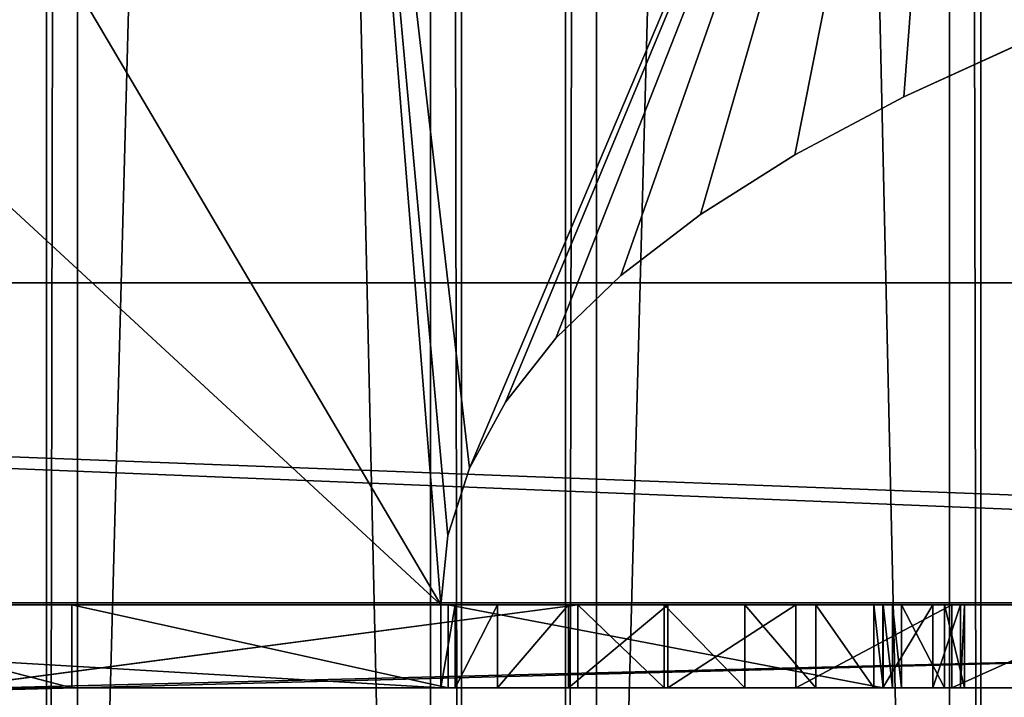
# Model space of a CAD drawing. Extents: x -1687 to 817, y -668 to 832.
# Tile 84 of 182: x -407 to -313, y -438 to -373. Entities that reach past the tile are written whole.
import ezdxf

# ---------------------------------------------------------------- set-up
doc = ezdxf.new("R2010")
doc.units = 0
doc.header["$LTSCALE"] = 25.4
doc.layers.get('0').update_dxf_attribs({"color": 13, "linetype": 'CONTINUOUS'})
doc.layers.add('STEEL', color=54, linetype='CONTINUOUS')
doc.layers.add('WOOD', color=253, linetype='CONTINUOUS')

# ---------------------------------------------------------------- blocks, each defined once
blk = doc.blocks.new('TWA001_00_01_01')
at = {"color": 0}
for p, q in [((-375.38, 710.174), (-695.38, 710.174)), ((-375.38, 710.174), (-695.38, 710.174)), ((-699.626, 591.18), (-639.176, 584.469)), ((-639.176, 584.469), (-699.626, 591.18, 8)), ((-639.176, 584.469), (-699.626, 591.18, 8)), ((-699.626, 591.18), (-639.176, 584.469)), ((-639.176, 584.469), (-639.176, 584.469, 8)), ((-639.176, 584.469), (-639.176, 584.469, 8)), ((-639.176, 584.469), (-630.853, 582.673, 8)), ((-639.176, 584.469), (-630.853, 582.673, 8)), ((-639.176, 584.469), (-630.853, 582.673)), ((-639.176, 584.469), (-630.853, 582.673)), ((-630.853, 582.673), (-630.853, 582.673, 8)), ((-630.853, 582.673), (-630.853, 582.673, 8)), ((-630.853, 582.673), (-623.099, 579.156, 8)), ((-630.853, 582.673), (-623.099, 579.156, 8)), ((-630.853, 582.673), (-623.099, 579.156)), ((-630.853, 582.673), (-623.099, 579.156)), ((-623.099, 579.156), (-623.099, 579.156, 8)), ((-623.099, 579.156), (-623.099, 579.156, 8)), ((-623.099, 579.156), (-616.265, 574.078, 8)), ((-623.099, 579.156), (-616.265, 574.078, 8)), ((-623.099, 579.156), (-616.265, 574.078)), ((-623.099, 579.156), (-616.265, 574.078)), ((-616.265, 574.078), (-616.265, 574.078, 8)), ((-616.265, 574.078), (-616.265, 574.078, 8)), ((-616.265, 574.078), (-610.661, 567.668, 8)), ((-616.265, 574.078), (-610.661, 567.668, 8)), ((-616.265, 574.078), (-610.661, 567.668)), ((-616.265, 574.078), (-610.661, 567.668)), ((-610.661, 567.668), (-610.661, 567.668, 8)), ((-610.661, 567.668), (-610.661, 567.668, 8)), ((-610.661, 567.668), (-609.758, 566.36, 8)), ((-610.661, 567.668), (-609.758, 566.36, 8)), ((-610.661, 567.668), (-609.758, 566.36)), ((-610.661, 567.668), (-609.758, 566.36)), ((-609.758, 566.36), (-609.758, 566.36, 8)), ((-609.758, 566.36), (-609.758, 566.36, 8)), ((-609.758, 566.36), (-608.876, 565.038, 8)), ((-609.758, 566.36), (-608.876, 565.038, 8)), ((-609.758, 566.36), (-608.876, 565.038)), ((-609.758, 566.36), (-608.876, 565.038)), ((-608.876, 565.038), (-608.876, 565.038, 8)), ((-608.876, 565.038), (-608.876, 565.038, 8)), ((-608.876, 565.038), (-608.015, 563.702, 8)), ((-608.876, 565.038), (-608.015, 563.702, 8)), ((-608.876, 565.038), (-608.015, 563.702)), ((-608.876, 565.038), (-608.015, 563.702)), ((-608.015, 563.702), (-608.015, 563.702, 8)), ((-608.015, 563.702), (-608.015, 563.702, 8)), ((-608.015, 563.702), (-603.871, 554.992, 8)), ((-608.015, 563.702), (-603.871, 554.992, 8)), ((-608.015, 563.702), (-603.871, 554.992)), ((-608.015, 563.702), (-603.871, 554.992)), ((-603.871, 554.992), (-603.871, 554.992, 8)), ((-603.871, 554.992), (-603.871, 554.992, 8)), ((-603.871, 554.992), (-601.933, 545.543, 8)), ((-603.871, 554.992), (-601.933, 545.543, 8)), ((-603.871, 554.992), (-601.933, 545.543)), ((-603.871, 554.992), (-601.933, 545.543)), ((-601.933, 545.543), (-602.313, 535.905, 8)), ((-601.933, 545.543), (-602.313, 535.905, 8)), ((-601.933, 545.543), (-602.313, 535.905)), ((-601.933, 545.543), (-602.313, 535.905)), ((-601.933, 545.543), (-601.933, 545.543, 8)), ((-601.933, 545.543), (-601.933, 545.543, 8)), ((-602.313, 535.905), (-604.989, 526.638, 8)), ((-602.313, 535.905), (-604.989, 526.638, 8)), ((-602.313, 535.905), (-604.989, 526.638)), ((-602.313, 535.905), (-604.989, 526.638)), ((-602.313, 535.905), (-602.313, 535.905, 8)), ((-602.313, 535.905), (-602.313, 535.905, 8)), ((-604.989, 526.638), (-609.806, 518.281, 8)), ((-604.989, 526.638), (-609.806, 518.281, 8)), ((-604.989, 526.638), (-609.806, 518.281)), ((-604.989, 526.638), (-609.806, 518.281)), ((-604.989, 526.638), (-604.989, 526.638, 8)), ((-604.989, 526.638), (-604.989, 526.638, 8)), ((-609.806, 518.281), (-651.659, 458.206)), ((-651.659, 458.206), (-609.806, 518.281, 8)), ((-651.659, 458.206), (-609.806, 518.281, 8)), ((-609.806, 518.281), (-651.659, 458.206)), ((-609.806, 518.281), (-609.806, 518.281, 8)), ((-609.806, 518.281), (-609.806, 518.281, 8)), ((-651.659, 458.206), (-687.932, 396.97)), ((-687.932, 396.97), (-651.659, 458.206, 8)), ((-687.932, 396.97), (-651.659, 458.206, 8)), ((-651.659, 458.206), (-687.932, 396.97)), ((-651.659, 458.206), (-651.659, 458.206, 8)), ((-651.659, 458.206), (-651.659, 458.206, 8)), ((-687.932, 396.97), (-718.625, 334.574)), ((-718.625, 334.574), (-687.932, 396.97, 8)), ((-718.625, 334.574), (-687.932, 396.97, 8)), ((-687.932, 396.97), (-718.625, 334.574)), ((-687.932, 396.97), (-687.932, 396.97, 8)), ((-687.932, 396.97), (-687.932, 396.97, 8)), ((-603.161, 291.47), (-585.388, 336.628)), ((-585.388, 336.628), (-603.161, 291.47, 8)), ((-585.388, 336.628), (-603.161, 291.47, 8)), ((-603.161, 291.47), (-585.388, 336.628)), ((-618.2, 245.58), (-603.161, 291.47)), ((-603.161, 291.47), (-618.2, 245.58, 8)), ((-603.161, 291.47), (-618.2, 245.58, 8)), ((-618.2, 245.58), (-603.161, 291.47)), ((-603.161, 291.47), (-603.161, 291.47, 8)), ((-603.161, 291.47), (-603.161, 291.47, 8)), ((-630.505, 198.96), (-618.2, 245.58)), ((-618.2, 245.58), (-630.505, 198.96, 8)), ((-618.2, 245.58), (-630.505, 198.96, 8)), ((-630.505, 198.96), (-618.2, 245.58)), ((-618.2, 245.58), (-618.2, 245.58, 8)), ((-618.2, 245.58), (-618.2, 245.58, 8)), ((-640.075, 151.61), (-630.505, 198.96)), ((-630.505, 198.96), (-640.075, 151.61, 8)), ((-630.505, 198.96), (-640.075, 151.61, 8)), ((-640.075, 151.61), (-630.505, 198.96)), ((-630.505, 198.96), (-630.505, 198.96, 8)), ((-630.505, 198.96), (-630.505, 198.96, 8)), ((-646.911, 103.528), (-640.075, 151.61)), ((-640.075, 151.61), (-646.911, 103.528, 8)), ((-640.075, 151.61), (-646.911, 103.528, 8)), ((-646.911, 103.528), (-640.075, 151.61)), ((-640.075, 151.61), (-640.075, 151.61, 8)), ((-640.075, 151.61), (-640.075, 151.61, 8)), ((-651.013, 54.716), (-646.911, 103.528)), ((-646.911, 103.528), (-651.013, 54.716, 8)), ((-646.911, 103.528), (-651.013, 54.716, 8)), ((-651.013, 54.716), (-646.911, 103.528)), ((-646.911, 103.528), (-646.911, 103.528, 8)), ((-646.911, 103.528), (-646.911, 103.528, 8)), ((-652.38, 5.174), (-651.013, 54.716)), ((-651.013, 54.716), (-652.38, 5.174, 8)), ((-651.013, 54.716), (-652.38, 5.174, 8)), ((-652.38, 5.174), (-651.013, 54.716)), ((-651.013, 54.716), (-651.013, 54.716, 8)), ((-651.013, 54.716), (-651.013, 54.716, 8)), ((-788.38, 5.174), (-652.38, 5.174)), ((-788.38, 5.174), (-652.38, 5.174)), ((-652.38, 5.174), (-652.38, 5.174, 8)), ((-652.38, 5.174), (-652.38, 5.174, 8))]:
    blk.add_line(p, q, dxfattribs=at)
at = {"color": 252}
mesh = blk.add_polyface(dxfattribs=at)
corners = [(-325.38, 715.174), (-375.38, 710.174), (-375.38, 715.174), (-344.763, 671.591), (-325.38, 710.174), (-302.38, 710.174), (-695.38, 715.174), (-745.38, 710.174), (-745.38, 715.174), (-699.626, 591.18), (-695.38, 710.174), (-639.176, 584.469), (-630.853, 582.673), (-623.099, 579.156), (-616.265, 574.078), (-610.661, 567.668), (-609.758, 566.36), (-608.876, 565.038), (-608.015, 563.702), (-603.871, 554.992), (-601.933, 545.543), (-541.638, 424.753), (-564.88, 381.056), (-585.388, 336.628), (-515.661, 467.72), (-486.95, 509.955), (-455.505, 551.46), (-421.325, 592.235), (-384.411, 632.278), (-785.59, 73.376), (-652.38, 5.174), (-788.38, 5.174), (-777.219, 140.417), (-763.268, 206.297), (-743.737, 271.016), (-718.625, 334.574), (-687.932, 396.97), (-651.659, 458.206), (-651.013, 54.716), (-646.911, 103.528), (-609.806, 518.281), (-640.075, 151.61), (-630.505, 198.96), (-618.2, 245.58), (-603.161, 291.47), (-604.989, 526.638), (-602.313, 535.905), (-1065.38, 715.174), (-1115.38, 710.174), (-1115.38, 715.174), (-1107.18, 675.08), (-1089.63, 666.689), (-1068.18, 658.45), (-1065.38, 710.174), (-1042.829, 650.365), (-1013.579, 642.432), (-980.429, 634.652), (-943.378, 627.024), (-902.428, 619.55), (-857.578, 612.228), (-808.827, 605.059), (-756.177, 598.043), (-1137.893, 705.653), (-1138.38, 710.174), (-1136.43, 701.171), (-1133.993, 696.727), (-1130.58, 692.321), (-1120.83, 683.624)]
mesh.append_faces([[corners[k] for k in face] for face in [(0, 1, 2), (3, 4, 5), (6, 7, 8), (29, 30, 31), (47, 48, 49), (48, 62, 63)]], dxfattribs={"vtx0": -1, "color": 252})
mesh.append_faces([[corners[k] for k in face] for face in [(9, 10, 11), (11, 1, 12), (12, 1, 13), (13, 1, 14), (14, 1, 15), (15, 1, 16), (16, 1, 17), (17, 1, 18), (18, 1, 19), (19, 1, 20), (21, 1, 24), (24, 1, 25), (25, 1, 26), (26, 1, 27), (27, 1, 28), (28, 1, 3), (30, 37, 38), (38, 37, 39), (39, 40, 41), (41, 40, 42), (42, 40, 43), (43, 40, 44), (44, 46, 23), (50, 47, 51), (51, 47, 52), (52, 53, 54), (54, 7, 55), (55, 7, 56), (56, 7, 57), (57, 7, 58), (58, 7, 59), (59, 7, 60), (60, 7, 61), (61, 7, 9), (62, 48, 64), (64, 48, 65), (65, 48, 66), (66, 48, 67), (67, 48, 50)]], dxfattribs={"vtx0": -1, "vtx1": -1, "color": 252})
mesh.append_faces([[corners[k] for k in face] for face in [(1, 0, 3), (7, 6, 9), (20, 1, 21), (48, 47, 50)]], dxfattribs={"vtx0": -1, "vtx1": -1, "vtx2": -1, "color": 252})
mesh.append_faces([[corners[k] for k in face] for face in [(3, 0, 4), (9, 6, 10), (11, 10, 1), (20, 21, 22), (20, 22, 23), (30, 29, 32), (30, 32, 33), (30, 33, 34), (30, 34, 35), (30, 35, 36), (30, 36, 37), (39, 37, 40), (44, 40, 45), (44, 45, 46), (23, 46, 20), (52, 47, 53), (54, 53, 7)]], dxfattribs={"vtx0": -1, "vtx2": -1, "color": 252})
mesh = blk.add_polyface(dxfattribs=at)
corners = [(-695.38, 710.174, 8), (-375.38, 710.174), (-695.38, 710.174), (-375.38, 710.174, 8)]
mesh.append_faces([[corners[k] for k in face] for face in [(0, 1, 2), (1, 0, 3)]], dxfattribs={"vtx0": -1, "color": 252})
mesh = blk.add_polyface(dxfattribs=at)
corners = [(-699.626, 591.18, 8), (-699.626, 591.18), (-639.176, 584.469)]
mesh.append_faces([[corners[k] for k in face] for face in [(0, 1, 2)]], dxfattribs={"color": 252})
mesh = blk.add_polyface(dxfattribs=at)
corners = [(-699.626, 591.18, 8), (-639.176, 584.469), (-639.176, 584.469, 8)]
mesh.append_faces([[corners[k] for k in face] for face in [(0, 1, 2)]], dxfattribs={"color": 252})
mesh = blk.add_polyface(dxfattribs=at)
corners = [(-639.176, 584.469, 8), (-639.176, 584.469), (-630.853, 582.673, 8)]
mesh.append_faces([[corners[k] for k in face] for face in [(0, 1, 2)]], dxfattribs={"color": 252})
mesh = blk.add_polyface(dxfattribs=at)
corners = [(-630.853, 582.673, 8), (-639.176, 584.469), (-630.853, 582.673)]
mesh.append_faces([[corners[k] for k in face] for face in [(0, 1, 2)]], dxfattribs={"color": 252})
mesh = blk.add_polyface(dxfattribs=at)
corners = [(-630.853, 582.673, 8), (-630.853, 582.673), (-623.099, 579.156, 8)]
mesh.append_faces([[corners[k] for k in face] for face in [(0, 1, 2)]], dxfattribs={"color": 252})
mesh = blk.add_polyface(dxfattribs=at)
corners = [(-623.099, 579.156, 8), (-630.853, 582.673), (-623.099, 579.156)]
mesh.append_faces([[corners[k] for k in face] for face in [(0, 1, 2)]], dxfattribs={"color": 252})
mesh = blk.add_polyface(dxfattribs=at)
corners = [(-623.099, 579.156, 8), (-623.099, 579.156), (-616.265, 574.078, 8)]
mesh.append_faces([[corners[k] for k in face] for face in [(0, 1, 2)]], dxfattribs={"color": 252})
mesh = blk.add_polyface(dxfattribs=at)
corners = [(-616.265, 574.078, 8), (-623.099, 579.156), (-616.265, 574.078)]
mesh.append_faces([[corners[k] for k in face] for face in [(0, 1, 2)]], dxfattribs={"color": 252})
mesh = blk.add_polyface(dxfattribs=at)
corners = [(-616.265, 574.078), (-610.661, 567.668, 8), (-616.265, 574.078, 8)]
mesh.append_faces([[corners[k] for k in face] for face in [(0, 1, 2)]], dxfattribs={"color": 252})
mesh = blk.add_polyface(dxfattribs=at)
corners = [(-616.265, 574.078), (-610.661, 567.668), (-610.661, 567.668, 8)]
mesh.append_faces([[corners[k] for k in face] for face in [(0, 1, 2)]], dxfattribs={"color": 252})
mesh = blk.add_polyface(dxfattribs=at)
corners = [(-610.661, 567.668), (-609.758, 566.36, 8), (-610.661, 567.668, 8)]
mesh.append_faces([[corners[k] for k in face] for face in [(0, 1, 2)]], dxfattribs={"color": 252})
mesh = blk.add_polyface(dxfattribs=at)
corners = [(-610.661, 567.668), (-609.758, 566.36), (-609.758, 566.36, 8)]
mesh.append_faces([[corners[k] for k in face] for face in [(0, 1, 2)]], dxfattribs={"color": 252})
mesh = blk.add_polyface(dxfattribs=at)
corners = [(-609.758, 566.36), (-608.876, 565.038, 8), (-609.758, 566.36, 8)]
mesh.append_faces([[corners[k] for k in face] for face in [(0, 1, 2)]], dxfattribs={"color": 252})
mesh = blk.add_polyface(dxfattribs=at)
corners = [(-609.758, 566.36), (-608.876, 565.038), (-608.876, 565.038, 8)]
mesh.append_faces([[corners[k] for k in face] for face in [(0, 1, 2)]], dxfattribs={"color": 252})
mesh = blk.add_polyface(dxfattribs=at)
corners = [(-608.876, 565.038), (-608.015, 563.702, 8), (-608.876, 565.038, 8)]
mesh.append_faces([[corners[k] for k in face] for face in [(0, 1, 2)]], dxfattribs={"color": 252})
mesh = blk.add_polyface(dxfattribs=at)
corners = [(-608.876, 565.038), (-608.015, 563.702), (-608.015, 563.702, 8)]
mesh.append_faces([[corners[k] for k in face] for face in [(0, 1, 2)]], dxfattribs={"color": 252})
mesh = blk.add_polyface(dxfattribs=at)
corners = [(-608.015, 563.702), (-603.871, 554.992, 8), (-608.015, 563.702, 8)]
mesh.append_faces([[corners[k] for k in face] for face in [(0, 1, 2)]], dxfattribs={"color": 252})
mesh = blk.add_polyface(dxfattribs=at)
corners = [(-608.015, 563.702), (-603.871, 554.992), (-603.871, 554.992, 8)]
mesh.append_faces([[corners[k] for k in face] for face in [(0, 1, 2)]], dxfattribs={"color": 252})
mesh = blk.add_polyface(dxfattribs=at)
corners = [(-603.871, 554.992), (-601.933, 545.543, 8), (-603.871, 554.992, 8)]
mesh.append_faces([[corners[k] for k in face] for face in [(0, 1, 2)]], dxfattribs={"color": 252})
mesh = blk.add_polyface(dxfattribs=at)
corners = [(-603.871, 554.992), (-601.933, 545.543), (-601.933, 545.543, 8)]
mesh.append_faces([[corners[k] for k in face] for face in [(0, 1, 2)]], dxfattribs={"color": 252})
mesh = blk.add_polyface(dxfattribs=at)
corners = [(-601.933, 545.543), (-602.313, 535.905, 8), (-601.933, 545.543, 8)]
mesh.append_faces([[corners[k] for k in face] for face in [(0, 1, 2)]], dxfattribs={"color": 252})
mesh = blk.add_polyface(dxfattribs=at)
corners = [(-601.933, 545.543), (-602.313, 535.905), (-602.313, 535.905, 8)]
mesh.append_faces([[corners[k] for k in face] for face in [(0, 1, 2)]], dxfattribs={"color": 252})
mesh = blk.add_polyface(dxfattribs=at)
corners = [(-602.313, 535.905), (-604.989, 526.638, 8), (-602.313, 535.905, 8)]
mesh.append_faces([[corners[k] for k in face] for face in [(0, 1, 2)]], dxfattribs={"color": 252})
mesh = blk.add_polyface(dxfattribs=at)
corners = [(-602.313, 535.905), (-604.989, 526.638), (-604.989, 526.638, 8)]
mesh.append_faces([[corners[k] for k in face] for face in [(0, 1, 2)]], dxfattribs={"color": 252})
mesh = blk.add_polyface(dxfattribs=at)
corners = [(-604.989, 526.638), (-609.806, 518.281, 8), (-604.989, 526.638, 8)]
mesh.append_faces([[corners[k] for k in face] for face in [(0, 1, 2)]], dxfattribs={"color": 252})
mesh = blk.add_polyface(dxfattribs=at)
corners = [(-604.989, 526.638), (-609.806, 518.281), (-609.806, 518.281, 8)]
mesh.append_faces([[corners[k] for k in face] for face in [(0, 1, 2)]], dxfattribs={"color": 252})
mesh = blk.add_polyface(dxfattribs=at)
corners = [(-609.806, 518.281), (-651.659, 458.206), (-609.806, 518.281, 8)]
mesh.append_faces([[corners[k] for k in face] for face in [(0, 1, 2)]], dxfattribs={"color": 252})
mesh = blk.add_polyface(dxfattribs=at)
corners = [(-609.806, 518.281, 8), (-651.659, 458.206), (-651.659, 458.206, 8)]
mesh.append_faces([[corners[k] for k in face] for face in [(0, 1, 2)]], dxfattribs={"color": 252})
mesh = blk.add_polyface(dxfattribs=at)
corners = [(-651.659, 458.206), (-687.932, 396.97), (-651.659, 458.206, 8)]
mesh.append_faces([[corners[k] for k in face] for face in [(0, 1, 2)]], dxfattribs={"color": 252})
mesh = blk.add_polyface(dxfattribs=at)
corners = [(-651.659, 458.206, 8), (-687.932, 396.97), (-687.932, 396.97, 8)]
mesh.append_faces([[corners[k] for k in face] for face in [(0, 1, 2)]], dxfattribs={"color": 252})
mesh = blk.add_polyface(dxfattribs=at)
corners = [(-687.932, 396.97), (-718.625, 334.574), (-687.932, 396.97, 8)]
mesh.append_faces([[corners[k] for k in face] for face in [(0, 1, 2)]], dxfattribs={"color": 252})
mesh = blk.add_polyface(dxfattribs=at)
corners = [(-687.932, 396.97, 8), (-718.625, 334.574), (-718.625, 334.574, 8)]
mesh.append_faces([[corners[k] for k in face] for face in [(0, 1, 2)]], dxfattribs={"color": 252})
mesh = blk.add_polyface(dxfattribs=at)
corners = [(-585.388, 336.628), (-603.161, 291.47, 8), (-603.161, 291.47)]
mesh.append_faces([[corners[k] for k in face] for face in [(0, 1, 2)]], dxfattribs={"color": 252})
mesh = blk.add_polyface(dxfattribs=at)
corners = [(-585.388, 336.628, 8), (-603.161, 291.47, 8), (-585.388, 336.628)]
mesh.append_faces([[corners[k] for k in face] for face in [(0, 1, 2)]], dxfattribs={"color": 252})
mesh = blk.add_polyface(dxfattribs=at)
corners = [(-603.161, 291.47), (-618.2, 245.58, 8), (-618.2, 245.58)]
mesh.append_faces([[corners[k] for k in face] for face in [(0, 1, 2)]], dxfattribs={"color": 252})
mesh = blk.add_polyface(dxfattribs=at)
corners = [(-603.161, 291.47, 8), (-618.2, 245.58, 8), (-603.161, 291.47)]
mesh.append_faces([[corners[k] for k in face] for face in [(0, 1, 2)]], dxfattribs={"color": 252})
mesh = blk.add_polyface(dxfattribs=at)
corners = [(-618.2, 245.58), (-630.505, 198.96, 8), (-630.505, 198.96)]
mesh.append_faces([[corners[k] for k in face] for face in [(0, 1, 2)]], dxfattribs={"color": 252})
mesh = blk.add_polyface(dxfattribs=at)
corners = [(-618.2, 245.58, 8), (-630.505, 198.96, 8), (-618.2, 245.58)]
mesh.append_faces([[corners[k] for k in face] for face in [(0, 1, 2)]], dxfattribs={"color": 252})
mesh = blk.add_polyface(dxfattribs=at)
corners = [(-630.505, 198.96), (-640.075, 151.61, 8), (-640.075, 151.61)]
mesh.append_faces([[corners[k] for k in face] for face in [(0, 1, 2)]], dxfattribs={"color": 252})
mesh = blk.add_polyface(dxfattribs=at)
corners = [(-630.505, 198.96, 8), (-640.075, 151.61, 8), (-630.505, 198.96)]
mesh.append_faces([[corners[k] for k in face] for face in [(0, 1, 2)]], dxfattribs={"color": 252})
mesh = blk.add_polyface(dxfattribs=at)
corners = [(-640.075, 151.61), (-646.911, 103.528, 8), (-646.911, 103.528)]
mesh.append_faces([[corners[k] for k in face] for face in [(0, 1, 2)]], dxfattribs={"color": 252})
mesh = blk.add_polyface(dxfattribs=at)
corners = [(-640.075, 151.61, 8), (-646.911, 103.528, 8), (-640.075, 151.61)]
mesh.append_faces([[corners[k] for k in face] for face in [(0, 1, 2)]], dxfattribs={"color": 252})
mesh = blk.add_polyface(dxfattribs=at)
corners = [(-646.911, 103.528), (-651.013, 54.716, 8), (-651.013, 54.716)]
mesh.append_faces([[corners[k] for k in face] for face in [(0, 1, 2)]], dxfattribs={"color": 252})
mesh = blk.add_polyface(dxfattribs=at)
corners = [(-646.911, 103.528, 8), (-651.013, 54.716, 8), (-646.911, 103.528)]
mesh.append_faces([[corners[k] for k in face] for face in [(0, 1, 2)]], dxfattribs={"color": 252})
mesh = blk.add_polyface(dxfattribs=at)
corners = [(-651.013, 54.716), (-652.38, 5.174, 8), (-652.38, 5.174)]
mesh.append_faces([[corners[k] for k in face] for face in [(0, 1, 2)]], dxfattribs={"color": 252})
mesh = blk.add_polyface(dxfattribs=at)
corners = [(-651.013, 54.716, 8), (-652.38, 5.174, 8), (-651.013, 54.716)]
mesh.append_faces([[corners[k] for k in face] for face in [(0, 1, 2)]], dxfattribs={"color": 252})
mesh = blk.add_polyface(dxfattribs=at)
corners = [(-652.38, 5.174, 8), (-788.38, 5.174), (-652.38, 5.174), (-788.38, 5.174, 8)]
mesh.append_faces([[corners[k] for k in face] for face in [(0, 1, 2), (1, 0, 3)]], dxfattribs={"vtx0": -1, "color": 252})
blk = doc.blocks.new('TWA001_00_01_02')
at = {"color": 0}
for p, q in [((790.38, 1194.97, 8), (650.38, 1194.97, 8)), ((650.38, 1194.97), (790.38, 1194.97)), ((650.38, 1194.97), (790.38, 1194.97)), ((790.38, 1194.97, 8), (650.38, 1194.97, 8)), ((791.069, 1188.306, 8), (790.38, 1194.97, 8)), ((790.38, 1194.97), (791.069, 1188.306)), ((790.38, 1194.97), (791.069, 1188.306)), ((790.38, 1194.97), (791.069, 1188.306, 8)), ((790.38, 1194.97), (791.069, 1188.306, 8)), ((790.38, 1194.97), (790.38, 1194.97, 8)), ((791.069, 1188.306, 8), (790.38, 1194.97, 8)), ((790.38, 1194.97), (790.38, 1194.97, 8)), ((793.14, 1181.806, 8), (791.069, 1188.306, 8)), ((791.069, 1188.306), (793.14, 1181.806)), ((791.069, 1188.306), (793.14, 1181.806)), ((791.069, 1188.306), (793.14, 1181.806, 8)), ((791.069, 1188.306), (793.14, 1181.806, 8)), ((791.069, 1188.306), (791.069, 1188.306, 8)), ((793.14, 1181.806, 8), (791.069, 1188.306, 8)), ((791.069, 1188.306), (791.069, 1188.306, 8)), ((796.6, 1175.466, 8), (793.14, 1181.806, 8)), ((793.14, 1181.806), (796.6, 1175.466)), ((793.14, 1181.806), (796.6, 1175.466)), ((793.14, 1181.806), (796.6, 1175.466, 8)), ((793.14, 1181.806), (796.6, 1175.466, 8)), ((793.14, 1181.806), (793.14, 1181.806, 8)), ((796.6, 1175.466, 8), (793.14, 1181.806, 8)), ((793.14, 1181.806), (793.14, 1181.806, 8)), ((801.456, 1169.282, 8), (796.6, 1175.466, 8)), ((796.6, 1175.466), (801.456, 1169.282)), ((796.6, 1175.466), (801.456, 1169.282)), ((796.6, 1175.466), (801.456, 1169.282, 8)), ((796.6, 1175.466), (801.456, 1169.282, 8)), ((796.6, 1175.466), (796.6, 1175.466, 8)), ((801.456, 1169.282, 8), (796.6, 1175.466, 8)), ((796.6, 1175.466), (796.6, 1175.466, 8)), ((807.716, 1163.251, 8), (801.456, 1169.282, 8)), ((801.456, 1169.282), (807.716, 1163.251)), ((801.456, 1169.282), (807.716, 1163.251)), ((801.456, 1169.282), (807.716, 1163.251, 8)), ((801.456, 1169.282), (807.716, 1163.251, 8)), ((801.456, 1169.282), (801.456, 1169.282, 8)), ((807.716, 1163.251, 8), (801.456, 1169.282, 8)), ((801.456, 1169.282), (801.456, 1169.282, 8)), ((815.386, 1157.369, 8), (807.716, 1163.251, 8)), ((807.716, 1163.251), (815.386, 1157.369)), ((807.716, 1163.251), (815.386, 1157.369)), ((807.716, 1163.251), (815.386, 1157.369, 8)), ((807.716, 1163.251), (815.386, 1157.369, 8)), ((807.716, 1163.251), (807.716, 1163.251, 8)), ((815.386, 1157.369, 8), (807.716, 1163.251, 8)), ((807.716, 1163.251), (807.716, 1163.251, 8)), ((824.474, 1151.632, 8), (815.386, 1157.369, 8)), ((815.386, 1157.369), (824.474, 1151.632)), ((815.386, 1157.369), (824.474, 1151.632)), ((815.386, 1157.369), (824.474, 1151.632, 8)), ((815.386, 1157.369), (824.474, 1151.632, 8)), ((815.386, 1157.369), (815.386, 1157.369, 8)), ((824.474, 1151.632, 8), (815.386, 1157.369, 8)), ((815.386, 1157.369), (815.386, 1157.369, 8)), ((834.987, 1146.037, 8), (824.474, 1151.632, 8)), ((824.474, 1151.632), (834.987, 1146.037)), ((824.474, 1151.632), (834.987, 1146.037)), ((824.474, 1151.632), (834.987, 1146.037, 8)), ((824.474, 1151.632), (834.987, 1146.037, 8)), ((824.474, 1151.632), (824.474, 1151.632, 8)), ((834.987, 1146.037, 8), (824.474, 1151.632, 8)), ((824.474, 1151.632), (824.474, 1151.632, 8)), ((846.931, 1140.58, 8), (834.987, 1146.037, 8)), ((834.987, 1146.037), (846.931, 1140.58)), ((834.987, 1146.037), (846.931, 1140.58)), ((834.987, 1146.037), (846.931, 1140.58, 8)), ((834.987, 1146.037), (846.931, 1140.58, 8)), ((834.987, 1146.037), (834.987, 1146.037, 8)), ((846.931, 1140.58, 8), (834.987, 1146.037, 8)), ((834.987, 1146.037), (834.987, 1146.037, 8))]:
    blk.add_line(p, q, dxfattribs=at)
at = {"color": 252}
mesh = blk.add_polyface(dxfattribs=at)
corners = [(465.604, 1100.071, 8), (465.783, 1102.647, 8), (465.524, 1101.371, 8), (475.103, 1051.245, 8), (466.362, 1103.814, 8), (467.223, 1104.791, 8), (468.307, 1105.513, 8), (469.54, 1105.93, 8), (491.704, 1110.526, 8), (475.453, 1050.144, 8), (476.046, 1049.153, 8), (476.85, 1048.325, 8), (477.823, 1047.703, 8), (478.913, 1047.321, 8), (480.061, 1047.2, 8), (481.207, 1047.345, 8), (540.233, 1060.007, 8), (512.387, 1115.233, 8), (531.595, 1120.056, 8), (549.337, 1124.999, 8), (599.916, 1069.085, 8), (565.618, 1130.064, 8), (580.447, 1135.257, 8), (593.83, 1140.58, 8), (605.774, 1146.037, 8), (660.038, 1074.545, 8), (616.286, 1151.632, 8), (625.374, 1157.369, 8), (633.044, 1163.251, 8), (639.304, 1169.282, 8), (644.16, 1175.466, 8), (647.621, 1181.806, 8), (649.691, 1188.306, 8), (650.38, 1194.97, 8), (790.38, 1194.97, 8), (720.38, 1076.368, 8), (780.722, 1074.545, 8), (791.069, 1188.306, 8), (793.14, 1181.806, 8), (840.844, 1069.085, 8), (796.6, 1175.466, 8), (801.456, 1169.282, 8), (807.716, 1163.251, 8), (815.386, 1157.369, 8), (824.474, 1151.632, 8), (834.987, 1146.037, 8), (846.931, 1140.58, 8), (900.527, 1060.007, 8), (860.313, 1135.257, 8), (875.142, 1130.064, 8), (891.424, 1124.999, 8), (909.165, 1120.056, 8), (959.553, 1047.345, 8), (928.374, 1115.233, 8), (949.056, 1110.526, 8), (971.22, 1105.93, 8), (960.699, 1047.2, 8), (961.847, 1047.321, 8), (962.937, 1047.703, 8), (963.91, 1048.325, 8), (964.714, 1049.153, 8), (965.307, 1050.144, 8), (965.657, 1051.245, 8), (975.156, 1100.071, 8), (972.454, 1105.513, 8), (973.538, 1104.791, 8), (974.398, 1103.814, 8), (974.978, 1102.647, 8), (975.236, 1101.371, 8)]
mesh.append_faces([[corners[k] for k in face] for face in [(0, 1, 2), (67, 63, 68)]], dxfattribs={"vtx0": -1, "color": 252})
mesh.append_faces([[corners[k] for k in face] for face in [(1, 3, 4), (4, 3, 5), (5, 3, 6), (6, 3, 7), (7, 3, 8), (8, 16, 17), (17, 16, 18), (18, 16, 19), (19, 20, 21), (21, 20, 22), (22, 20, 23), (23, 20, 24), (24, 25, 26), (26, 25, 27), (27, 25, 28), (28, 25, 29), (29, 25, 30), (30, 25, 31), (31, 25, 32), (32, 25, 33), (33, 25, 34), (34, 36, 37), (37, 36, 38), (38, 39, 40), (40, 39, 41), (41, 39, 42), (42, 39, 43), (43, 39, 44), (44, 39, 45), (45, 39, 46), (46, 47, 48), (48, 47, 49), (49, 47, 50), (50, 47, 51), (51, 52, 53), (53, 52, 54), (54, 52, 55), (55, 63, 64), (64, 63, 65), (65, 63, 66), (66, 63, 67)]], dxfattribs={"vtx0": -1, "vtx1": -1, "color": 252})
mesh.append_faces([[corners[k] for k in face] for face in [(1, 0, 3), (8, 3, 9), (8, 9, 10), (8, 10, 11), (8, 11, 12), (8, 12, 13), (8, 13, 14), (8, 14, 15), (8, 15, 16), (19, 16, 20), (24, 20, 25), (34, 25, 35), (34, 35, 36), (38, 36, 39), (46, 39, 47), (51, 47, 52), (55, 52, 56), (55, 56, 57), (55, 57, 58), (55, 58, 59), (55, 59, 60), (55, 60, 61), (55, 61, 62), (55, 62, 63)]], dxfattribs={"vtx0": -1, "vtx2": -1, "color": 252})
mesh = blk.add_polyface(dxfattribs=at)
corners = [(465.783, 1102.647), (465.604, 1100.071), (465.524, 1101.371), (475.103, 1051.245), (466.362, 1103.814), (467.223, 1104.791), (468.307, 1105.513), (469.54, 1105.93), (491.704, 1110.526), (475.453, 1050.144), (476.046, 1049.153), (476.85, 1048.325), (477.823, 1047.703), (478.913, 1047.321), (480.061, 1047.2), (481.207, 1047.345), (540.233, 1060.007), (512.387, 1115.233), (531.595, 1120.056), (549.337, 1124.999), (599.916, 1069.085), (565.618, 1130.064), (580.447, 1135.257), (593.83, 1140.58), (605.774, 1146.037), (660.038, 1074.545), (616.286, 1151.632), (625.374, 1157.369), (633.044, 1163.251), (639.304, 1169.282), (644.16, 1175.466), (647.621, 1181.806), (649.691, 1188.306), (650.38, 1194.97), (790.38, 1194.97), (720.38, 1076.368), (780.722, 1074.545), (791.069, 1188.306), (793.14, 1181.806), (840.844, 1069.085), (796.6, 1175.466), (801.456, 1169.282), (807.716, 1163.251), (815.386, 1157.369), (824.474, 1151.632), (834.987, 1146.037), (846.931, 1140.58), (900.527, 1060.007), (860.313, 1135.257), (875.142, 1130.064), (891.424, 1124.999), (909.165, 1120.056), (959.553, 1047.345), (928.374, 1115.233), (949.056, 1110.526), (971.22, 1105.93), (960.699, 1047.2), (961.847, 1047.321), (962.937, 1047.703), (963.91, 1048.325), (964.714, 1049.153), (965.307, 1050.144), (965.657, 1051.245), (975.156, 1100.071), (972.454, 1105.513), (973.538, 1104.791), (974.398, 1103.814), (974.978, 1102.647), (975.236, 1101.371)]
mesh.append_faces([[corners[k] for k in face] for face in [(0, 1, 2), (63, 67, 68)]], dxfattribs={"vtx0": -1, "color": 252})
mesh.append_faces([[corners[k] for k in face] for face in [(1, 0, 3), (3, 8, 9), (9, 8, 10), (10, 8, 11), (11, 8, 12), (12, 8, 13), (13, 8, 14), (14, 8, 15), (15, 8, 16), (16, 19, 20), (20, 24, 25), (25, 34, 35), (35, 34, 36), (36, 38, 39), (39, 46, 47), (47, 51, 52), (52, 55, 56), (56, 55, 57), (57, 55, 58), (58, 55, 59), (59, 55, 60), (60, 55, 61), (61, 55, 62), (62, 55, 63)]], dxfattribs={"vtx0": -1, "vtx1": -1, "color": 252})
mesh.append_faces([[corners[k] for k in face] for face in [(3, 0, 4), (3, 4, 5), (3, 5, 6), (3, 6, 7), (3, 7, 8), (16, 8, 17), (16, 17, 18), (16, 18, 19), (20, 19, 21), (20, 21, 22), (20, 22, 23), (20, 23, 24), (25, 24, 26), (25, 26, 27), (25, 27, 28), (25, 28, 29), (25, 29, 30), (25, 30, 31), (25, 31, 32), (25, 32, 33), (25, 33, 34), (36, 34, 37), (36, 37, 38), (39, 38, 40), (39, 40, 41), (39, 41, 42), (39, 42, 43), (39, 43, 44), (39, 44, 45), (39, 45, 46), (47, 46, 48), (47, 48, 49), (47, 49, 50), (47, 50, 51), (52, 51, 53), (52, 53, 54), (52, 54, 55), (63, 55, 64), (63, 64, 65), (63, 65, 66), (63, 66, 67)]], dxfattribs={"vtx0": -1, "vtx2": -1, "color": 252})
mesh = blk.add_polyface(dxfattribs=at)
corners = [(650.38, 1194.97, 8), (790.38, 1194.97), (650.38, 1194.97), (790.38, 1194.97, 8)]
mesh.append_faces([[corners[k] for k in face] for face in [(0, 1, 2), (1, 0, 3)]], dxfattribs={"vtx0": -1, "color": 252})
mesh = blk.add_polyface(dxfattribs=at)
corners = [(790.38, 1194.97), (791.069, 1188.306, 8), (791.069, 1188.306)]
mesh.append_faces([[corners[k] for k in face] for face in [(0, 1, 2)]], dxfattribs={"color": 252})
mesh = blk.add_polyface(dxfattribs=at)
corners = [(790.38, 1194.97, 8), (791.069, 1188.306, 8), (790.38, 1194.97)]
mesh.append_faces([[corners[k] for k in face] for face in [(0, 1, 2)]], dxfattribs={"color": 252})
mesh = blk.add_polyface(dxfattribs=at)
corners = [(791.069, 1188.306), (793.14, 1181.806, 8), (793.14, 1181.806)]
mesh.append_faces([[corners[k] for k in face] for face in [(0, 1, 2)]], dxfattribs={"color": 252})
mesh = blk.add_polyface(dxfattribs=at)
corners = [(791.069, 1188.306, 8), (793.14, 1181.806, 8), (791.069, 1188.306)]
mesh.append_faces([[corners[k] for k in face] for face in [(0, 1, 2)]], dxfattribs={"color": 252})
mesh = blk.add_polyface(dxfattribs=at)
corners = [(793.14, 1181.806), (796.6, 1175.466, 8), (796.6, 1175.466)]
mesh.append_faces([[corners[k] for k in face] for face in [(0, 1, 2)]], dxfattribs={"color": 252})
mesh = blk.add_polyface(dxfattribs=at)
corners = [(793.14, 1181.806, 8), (796.6, 1175.466, 8), (793.14, 1181.806)]
mesh.append_faces([[corners[k] for k in face] for face in [(0, 1, 2)]], dxfattribs={"color": 252})
mesh = blk.add_polyface(dxfattribs=at)
corners = [(796.6, 1175.466), (801.456, 1169.282, 8), (801.456, 1169.282)]
mesh.append_faces([[corners[k] for k in face] for face in [(0, 1, 2)]], dxfattribs={"color": 252})
mesh = blk.add_polyface(dxfattribs=at)
corners = [(796.6, 1175.466, 8), (801.456, 1169.282, 8), (796.6, 1175.466)]
mesh.append_faces([[corners[k] for k in face] for face in [(0, 1, 2)]], dxfattribs={"color": 252})
mesh = blk.add_polyface(dxfattribs=at)
corners = [(807.716, 1163.251, 8), (807.716, 1163.251), (801.456, 1169.282)]
mesh.append_faces([[corners[k] for k in face] for face in [(0, 1, 2)]], dxfattribs={"color": 252})
mesh = blk.add_polyface(dxfattribs=at)
corners = [(801.456, 1169.282, 8), (807.716, 1163.251, 8), (801.456, 1169.282)]
mesh.append_faces([[corners[k] for k in face] for face in [(0, 1, 2)]], dxfattribs={"color": 252})
mesh = blk.add_polyface(dxfattribs=at)
corners = [(815.386, 1157.369, 8), (815.386, 1157.369), (807.716, 1163.251)]
mesh.append_faces([[corners[k] for k in face] for face in [(0, 1, 2)]], dxfattribs={"color": 252})
mesh = blk.add_polyface(dxfattribs=at)
corners = [(815.386, 1157.369, 8), (807.716, 1163.251), (807.716, 1163.251, 8)]
mesh.append_faces([[corners[k] for k in face] for face in [(0, 1, 2)]], dxfattribs={"color": 252})
mesh = blk.add_polyface(dxfattribs=at)
corners = [(824.474, 1151.632, 8), (824.474, 1151.632), (815.386, 1157.369)]
mesh.append_faces([[corners[k] for k in face] for face in [(0, 1, 2)]], dxfattribs={"color": 252})
mesh = blk.add_polyface(dxfattribs=at)
corners = [(824.474, 1151.632, 8), (815.386, 1157.369), (815.386, 1157.369, 8)]
mesh.append_faces([[corners[k] for k in face] for face in [(0, 1, 2)]], dxfattribs={"color": 252})
mesh = blk.add_polyface(dxfattribs=at)
corners = [(834.987, 1146.037, 8), (834.987, 1146.037), (824.474, 1151.632)]
mesh.append_faces([[corners[k] for k in face] for face in [(0, 1, 2)]], dxfattribs={"color": 252})
mesh = blk.add_polyface(dxfattribs=at)
corners = [(834.987, 1146.037, 8), (824.474, 1151.632), (824.474, 1151.632, 8)]
mesh.append_faces([[corners[k] for k in face] for face in [(0, 1, 2)]], dxfattribs={"color": 252})
mesh = blk.add_polyface(dxfattribs=at)
corners = [(846.931, 1140.58, 8), (846.931, 1140.58), (834.987, 1146.037)]
mesh.append_faces([[corners[k] for k in face] for face in [(0, 1, 2)]], dxfattribs={"color": 252})
mesh = blk.add_polyface(dxfattribs=at)
corners = [(846.931, 1140.58, 8), (834.987, 1146.037), (834.987, 1146.037, 8)]
mesh.append_faces([[corners[k] for k in face] for face in [(0, 1, 2)]], dxfattribs={"color": 252})
blk = doc.blocks.new('TWA001_00_01_03')
at = {"color": 0}
for p, q in [((-1133.38, 1233.97), (-307.38, 1233.97)), ((-307.38, 1233.97, 5), (-1133.38, 1233.97, 5)), ((-1133.38, 1233.97), (-307.38, 1233.97)), ((-307.38, 1233.97, 5), (-1133.38, 1233.97, 5))]:
    blk.add_line(p, q, dxfattribs=at)
at = {"color": 252}
mesh = blk.add_polyface(dxfattribs=at)
corners = [(-1138.21, 1230.265), (-1138.38, 1168.97), (-1138.38, 1228.97), (-1138.21, 1167.676), (-1137.71, 1231.47), (-1137.71, 1166.47), (-1136.916, 1232.506), (-1136.916, 1165.435), (-1135.88, 1233.301), (-1135.88, 1164.64), (-1134.674, 1233.8), (-1134.674, 1164.141), (-1133.38, 1233.97), (-1133.38, 1163.97), (-1115.88, 1203.17), (-307.38, 1233.97), (-1064.88, 1203.17), (-745.88, 1203.17), (-694.88, 1203.17), (-694.88, 1194.77), (-375.88, 1203.17), (-324.88, 1203.17), (-1115.88, 1194.77), (-307.38, 1163.97), (-1064.88, 1194.77), (-745.88, 1194.77), (-375.88, 1194.77), (-324.88, 1194.77), (-306.086, 1233.8), (-306.086, 1164.141), (-304.88, 1233.301), (-304.88, 1164.64), (-303.845, 1232.506), (-303.845, 1165.435), (-303.05, 1231.47), (-303.05, 1166.47), (-302.551, 1230.265), (-302.551, 1167.676), (-302.38, 1228.97), (-302.38, 1168.97)]
mesh.append_faces([[corners[k] for k in face] for face in [(0, 1, 2), (37, 38, 39)]], dxfattribs={"vtx0": -1, "color": 252})
mesh.append_faces([[corners[k] for k in face] for face in [(1, 0, 3), (3, 4, 5), (5, 6, 7), (7, 8, 9), (9, 10, 11), (11, 12, 13), (14, 15, 16), (17, 15, 18), (18, 15, 19), (20, 15, 21), (13, 22, 23), (22, 13, 14), (25, 16, 17), (26, 19, 20), (23, 28, 29), (29, 30, 31), (31, 32, 33), (33, 34, 35), (35, 36, 37)]], dxfattribs={"vtx0": -1, "vtx1": -1, "color": 252})
mesh.append_faces([[corners[k] for k in face] for face in [(13, 12, 14), (16, 15, 17), (19, 15, 20), (23, 16, 25), (23, 19, 26), (23, 21, 15)]], dxfattribs={"vtx0": -1, "vtx1": -1, "vtx2": -1, "color": 252})
mesh.append_faces([[corners[k] for k in face] for face in [(3, 0, 4), (5, 4, 6), (7, 6, 8), (9, 8, 10), (11, 10, 12), (14, 12, 15), (23, 22, 24), (23, 24, 16), (23, 25, 19), (23, 26, 27), (23, 27, 21), (23, 15, 28), (29, 28, 30), (31, 30, 32), (33, 32, 34), (35, 34, 36), (37, 36, 38)]], dxfattribs={"vtx0": -1, "vtx2": -1, "color": 252})
mesh = blk.add_polyface(dxfattribs=at)
corners = [(-307.38, 1163.97, 5), (-1115.88, 1194.77, 5), (-1133.38, 1163.97, 5), (-1064.88, 1194.77, 5), (-1064.88, 1203.17, 5), (-745.88, 1194.77, 5), (-694.88, 1194.77, 5), (-694.88, 1203.17, 5), (-375.88, 1194.77, 5), (-324.88, 1194.77, 5), (-324.88, 1203.17, 5), (-307.38, 1233.97, 5), (-306.086, 1233.8, 5), (-306.086, 1164.141, 5), (-304.88, 1233.301, 5), (-304.88, 1164.64, 5), (-303.845, 1232.506, 5), (-303.845, 1165.435, 5), (-303.05, 1231.47, 5), (-303.05, 1166.47, 5), (-302.551, 1230.265, 5), (-302.551, 1167.676, 5), (-302.38, 1228.97, 5), (-302.38, 1168.97, 5), (-1138.38, 1168.97, 5), (-1138.21, 1230.265, 5), (-1138.38, 1228.97, 5), (-1138.21, 1167.676, 5), (-1137.71, 1231.47, 5), (-1137.71, 1166.47, 5), (-1136.916, 1232.506, 5), (-1136.916, 1165.435, 5), (-1135.88, 1233.301, 5), (-1135.88, 1164.64, 5), (-1134.674, 1233.8, 5), (-1134.674, 1164.141, 5), (-1133.38, 1233.97, 5), (-1115.88, 1203.17, 5), (-745.88, 1203.17, 5), (-375.88, 1203.17, 5)]
mesh.append_faces([[corners[k] for k in face] for face in [(22, 21, 23), (24, 25, 26)]], dxfattribs={"vtx0": -1, "color": 252})
mesh.append_faces([[corners[k] for k in face] for face in [(0, 1, 2), (1, 0, 3), (3, 0, 4), (5, 0, 6), (6, 0, 7), (8, 0, 9), (9, 0, 10), (11, 0, 12), (12, 13, 14), (14, 15, 16), (16, 17, 18), (18, 19, 20), (20, 21, 22), (25, 27, 28), (28, 29, 30), (30, 31, 32), (32, 33, 34), (34, 35, 36), (36, 37, 11), (37, 2, 1), (38, 4, 5), (39, 7, 8)]], dxfattribs={"vtx0": -1, "vtx1": -1, "color": 252})
mesh.append_faces([[corners[k] for k in face] for face in [(4, 0, 5), (7, 0, 8), (10, 0, 11), (36, 2, 37), (11, 4, 38), (11, 7, 39)]], dxfattribs={"vtx0": -1, "vtx1": -1, "vtx2": -1, "color": 252})
mesh.append_faces([[corners[k] for k in face] for face in [(12, 0, 13), (14, 13, 15), (16, 15, 17), (18, 17, 19), (20, 19, 21), (25, 24, 27), (28, 27, 29), (30, 29, 31), (32, 31, 33), (34, 33, 35), (36, 35, 2), (11, 37, 4), (11, 38, 7), (11, 39, 10)]], dxfattribs={"vtx0": -1, "vtx2": -1, "color": 252})
mesh = blk.add_polyface(dxfattribs=at)
corners = [(-1133.38, 1233.97, 5), (-307.38, 1233.97), (-1133.38, 1233.97), (-307.38, 1233.97, 5)]
mesh.append_faces([[corners[k] for k in face] for face in [(0, 1, 2), (1, 0, 3)]], dxfattribs={"vtx0": -1, "color": 252})
blk = doc.blocks.new('TWA001_00_01')
at = {"color": 0}
blk.add_blockref('TWA001_00_01_01', (590.991, -360.972, 836), dxfattribs=at)
at = {"color": 0, "extrusion": (0, -1, 0), "rotation": 179.9999999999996}
blk.add_blockref('TWA001_00_01_03', (-849.769, 2038.97, -354.201), dxfattribs=at)
at = {"color": 0, "extrusion": (3.16358e-13, -1, -2.85962e-29)}
blk.add_blockref('TWA001_00_01_02', (-851.769, -358.97, 347.799), dxfattribs=at)
blk = doc.blocks.new('TWA001_00_03_01_DOMY_LNA_O')
at = {"color": 0}
for p, q in [((0, 40, -3), (-1500, 40, -3)), ((0, 40, -37), (-1500, 40, -37)), ((0, 40, -3), (-1500, 40, -3)), ((0, 40, -37), (-1500, 40, -37)), ((0, 37), (-1500, 37)), ((0, 37), (-1500, 37)), ((0, 37, -40), (-1500, 37, -40)), ((0, 37, -40), (-1500, 37, -40)), ((-1500, 0), (0, 0)), ((0, 0, -40), (-1500, 0, -40)), ((-1500, 0), (0, 0)), ((0, 0, -40), (-1500, 0, -40))]:
    blk.add_line(p, q, dxfattribs=at)
at = {"color": 7}
mesh = blk.add_polyface(dxfattribs=at)
corners = [(0, 37), (-1500, 40, -3), (-1500, 37), (0, 40, -3)]
mesh.append_faces([[corners[k] for k in face] for face in [(0, 1, 2), (1, 0, 3)]], dxfattribs={"vtx0": -1, "color": 7})
mesh = blk.add_polyface(dxfattribs=at)
corners = [(-1500, 40, -3), (0, 40, -37), (-1500, 40, -37), (0, 40, -3)]
mesh.append_faces([[corners[k] for k in face] for face in [(0, 1, 2), (1, 0, 3)]], dxfattribs={"vtx0": -1, "color": 7})
mesh = blk.add_polyface(dxfattribs=at)
corners = [(-1500, 40, -37), (0, 37, -40), (-1500, 37, -40), (0, 40, -37)]
mesh.append_faces([[corners[k] for k in face] for face in [(0, 1, 2), (1, 0, 3)]], dxfattribs={"vtx0": -1, "color": 7})
mesh = blk.add_polyface(dxfattribs=at)
corners = [(0, 0), (-1500, 37), (-1500, 0), (0, 37)]
mesh.append_faces([[corners[k] for k in face] for face in [(0, 1, 2), (1, 0, 3)]], dxfattribs={"vtx0": -1, "color": 7})
mesh = blk.add_polyface(dxfattribs=at)
corners = [(0, 37, -40), (-1500, 0, -40), (-1500, 37, -40), (0, 0, -40)]
mesh.append_faces([[corners[k] for k in face] for face in [(0, 1, 2), (1, 0, 3)]], dxfattribs={"vtx0": -1, "color": 7})
mesh = blk.add_polyface(dxfattribs=at)
corners = [(0, 0), (-1500, 0, -40), (0, 0, -40), (-1500, 0)]
mesh.append_faces([[corners[k] for k in face] for face in [(0, 1, 2), (1, 0, 3)]], dxfattribs={"vtx0": -1, "color": 7})

msp = doc.modelspace()

# ---------------------------------------------------------------- block references
at = {"layer": 'STEEL', "color": 0, "extrusion": (0, -1, 1.14492e-16)}
msp.add_blockref('TWA001_00_01', (-305.528, 1480.799, -406.816), dxfattribs=at)
at = {"layer": 'WOOD', "color": 0, "extrusion": (-1, 6.0723e-17, 3.33067e-16)}
for p in [(668.184, 1835, 404.917), (668.184, 1835, 354.917)]:
    msp.add_blockref('TWA001_00_03_01_DOMY_LNA_O', p, dxfattribs=at)

doc.saveas('drawing.dxf')
